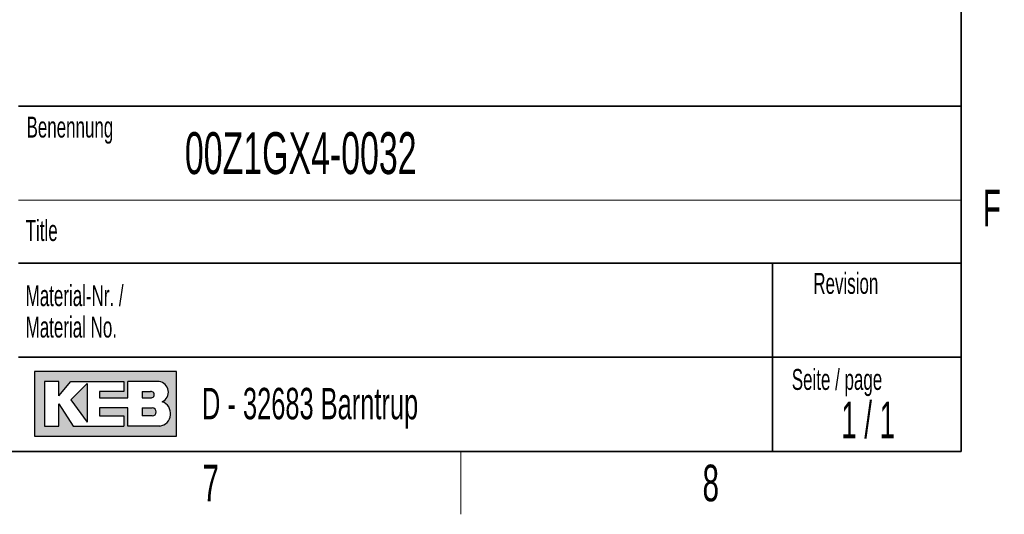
# Model space of a CAD drawing. Header units: millimetres. Extents: x 5 to 418, y 2 to 292.
# Tile 20 of 31: x 318 to 412, y 6 to 53. Entities that reach past the tile are written whole.
import ezdxf

# ---------------------------------------------------------------- set-up
doc = ezdxf.new("R2010")
doc.units = ezdxf.units.MM
doc.layers.add('SLD-0', color=7, linetype='Continuous')
doc.styles.add('SLDTEXTSTYLE0', font='TXT', dxfattribs={"width": 0.605})
doc.styles.add('SLDTEXTSTYLE1', font='TXT', dxfattribs={"width": 0.563})

msp = doc.modelspace()

# ---------------------------------------------------------------- hatches: boundary and pattern name
at = {"linetype": 'Continuous'}
h = msp.add_hatch(color=7, dxfattribs=at)
h.paths.add_polyline_path([(319.519086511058, 13.45626988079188), (333.083981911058, 13.45626988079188), (333.083981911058, 19.65736492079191), (319.519086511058, 19.65736492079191)], flags=0)
edge = h.paths.add_edge_path(flags=0)
edge.add_arc((331.3188604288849, 15.61738520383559), 1.20464082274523, -81.72003226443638, 70.1709600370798, ccw=False)
edge.add_line((331.4923410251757, 14.42530131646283), (331.480008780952, 14.42519098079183))
edge.add_line((331.480008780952, 14.42519098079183), (328.4331606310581, 14.42519098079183))
edge.add_line((328.4331606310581, 14.42519098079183), (328.4331606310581, 16.16924896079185))
edge.add_line((328.4331606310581, 16.16924896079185), (325.7201815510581, 16.16924896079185))
edge.add_line((325.7201815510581, 16.16924896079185), (325.7201815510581, 15.39411208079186))
edge.add_line((325.7201815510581, 15.39411208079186), (328.0455921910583, 15.39411208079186))
edge.add_line((328.0455921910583, 15.39411208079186), (328.0455921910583, 14.42519098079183))
edge.add_line((328.0455921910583, 14.42519098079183), (323.2009866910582, 14.42519098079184))
edge.add_line((323.2009866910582, 14.42519098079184), (321.8444971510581, 16.55681740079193))
edge.add_line((321.8444971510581, 16.55681740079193), (321.8444971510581, 14.42519098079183))
edge.add_line((321.8444971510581, 14.42519098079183), (320.4880076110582, 14.42519098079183))
edge.add_line((320.4880076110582, 14.42519098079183), (320.4880076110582, 18.68844382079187))
edge.add_line((320.4880076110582, 18.68844382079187), (321.8444971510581, 18.68844382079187))
edge.add_line((321.8444971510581, 18.68844382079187), (321.8444971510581, 17.33195428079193))
edge.add_line((321.8444971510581, 17.33195428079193), (323.0072024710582, 18.68844382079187))
edge.add_line((323.0072024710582, 18.68844382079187), (328.0455921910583, 18.68844382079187))
edge.add_line((328.0455921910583, 18.68844382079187), (328.0455921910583, 17.71952272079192))
edge.add_line((328.0455921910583, 17.71952272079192), (325.7201815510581, 17.71952272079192))
edge.add_line((325.7201815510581, 17.71952272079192), (325.7201815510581, 17.13817006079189))
edge.add_line((325.7201815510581, 17.13817006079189), (328.4331606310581, 17.13817006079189))
edge.add_line((328.4331606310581, 17.13817006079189), (328.4331606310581, 18.68844382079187))
edge.add_line((328.4331606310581, 18.68844382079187), (331.4242487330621, 18.68844382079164))
edge.add_line((331.4242487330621, 18.68844382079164), (331.4256482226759, 18.68844382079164))
edge.add_line((331.4256482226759, 18.68844382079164), (331.4259454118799, 18.68845828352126))
edge.add_arc((331.2860949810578, 17.67430640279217), 1.023749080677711, -64.45894120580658, 82.14849338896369, ccw=False)
msp.add_hatch(color=7, dxfattribs=at).paths.add_polyline_path([(324.5574762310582, 14.81275942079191), (324.557476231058, 18.49465960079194), (323.0072024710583, 16.94438584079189)], flags=0)
h = msp.add_hatch(color=7, dxfattribs=at)
edge = h.paths.add_edge_path(flags=0)
edge.add_line((329.7896501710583, 17.13817006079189), (330.6013652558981, 17.13817006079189))
edge.add_arc((330.6568434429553, 17.42884639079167), 0.2959232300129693, 259.1945394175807, 460.8054605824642)
edge.add_line((330.6013652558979, 17.71952272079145), (329.7896501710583, 17.71952272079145))
edge.add_line((329.7896501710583, 17.71952272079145), (329.7896501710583, 17.13817006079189))
h = msp.add_hatch(color=7, dxfattribs=at)
edge = h.paths.add_edge_path(flags=0)
edge.add_line((329.7896501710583, 15.39411208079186), (330.7588584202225, 15.39411208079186))
edge.add_arc((330.7588584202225, 15.78168052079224), 0.3875684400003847, 270.0000000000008, 450.0000000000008)
edge.add_line((330.7588584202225, 16.16924896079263), (330.7386620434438, 16.16924896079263))
edge.add_line((330.7386620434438, 16.16924896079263), (329.7896501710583, 16.16924896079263))
edge.add_line((329.7896501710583, 16.16924896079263), (329.7896501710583, 15.39411208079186))

# ---------------------------------------------------------------- linework, layer by layer
at = {"layer": 'SLD-0', "lineweight": 35}
for p, q in [((408, 12), (408, 282.5)), ((318, 45), (408, 45)), ((408, 45), (408, 12)), ((408, 30), (318, 30)), ((390, 12), (390, 30)), ((318, 21), (390, 21)), ((390, 21), (408, 21)), ((26, 12), (408, 12))]:
    msp.add_line(p, q, dxfattribs=at)
at = {"layer": 'SLD-0', "color": 7, "linetype": 'Continuous', "lineweight": 18}
msp.add_line((318, 36), (408, 36), dxfattribs=at)
at = {"layer": 'SLD-0', "linetype": 'Continuous'}
for p, q in [((333.0839819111, 19.6573649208), (319.5190865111, 19.6573649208)), ((319.5190865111, 19.6573649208), (319.5190865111, 13.4562698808)), ((333.0839819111, 13.4562698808), (333.0839819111, 19.6573649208)), ((321.8444971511, 18.6884438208), (320.4880076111, 18.6884438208)), ((320.4880076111, 18.6884438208), (320.4880076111, 14.4251909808)), ((321.8444971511, 17.3319542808), (323.0072024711, 18.6884438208)), ((321.8444971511, 17.3319542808), (321.8444971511, 18.6884438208)), ((323.0072024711, 18.6884438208), (328.0455921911, 18.6884438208)), ((324.5574762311, 18.4946596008), (323.0072024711, 16.9443858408)), ((324.5574762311, 18.4946596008), (324.5574762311, 14.8127594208)), ((328.0455921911, 18.6884438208), (328.0455921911, 17.7195227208)), ((331.4242487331, 18.6884438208), (328.4331606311, 18.6884438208)), ((328.4331606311, 17.1381700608), (328.4331606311, 18.6884438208)), ((331.4242487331, 18.6884438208), (331.4256482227, 18.6884438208)), ((331.4256482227, 18.6884438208), (331.4259454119, 18.6884582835)), ((323.0072024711, 16.9443858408), (324.5574762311, 14.8127594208)), ((325.7201815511, 17.7195227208), (325.7201815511, 17.1381700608)), ((328.0455921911, 17.7195227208), (325.7201815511, 17.7195227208)), ((325.7201815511, 17.1381700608), (328.4331606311, 17.1381700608)), ((329.7896501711, 17.7195227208), (330.6013652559, 17.7195227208)), ((329.7896501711, 17.7195227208), (329.7896501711, 17.1381700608)), ((329.7896501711, 17.1381700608), (330.6013652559, 17.1381700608)), ((321.8444971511, 14.4251909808), (321.8444971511, 16.5568174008)), ((321.8444971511, 16.5568174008), (323.2009866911, 14.4251909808)), ((325.7201815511, 16.1692489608), (325.7201815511, 15.3941120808)), ((328.4331606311, 16.1692489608), (325.7201815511, 16.1692489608)), ((328.4331606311, 14.4251909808), (328.4331606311, 16.1692489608)), ((329.7896501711, 16.1692489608), (330.7588584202, 16.1692489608)), ((329.7896501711, 16.1692489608), (329.7896501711, 15.3941120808)), ((330.7386620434, 16.1692489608), (330.7588584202, 16.1692489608)), ((325.7201815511, 15.3941120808), (328.0455921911, 15.3941120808)), ((328.0455921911, 15.3941120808), (328.0455921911, 14.4251909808)), ((330.7588584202, 15.3941120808), (329.7896501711, 15.3941120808)), ((320.4880076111, 14.4251909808), (321.8444971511, 14.4251909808)), ((323.2009866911, 14.4251909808), (328.0455921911, 14.4251909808)), ((331.480008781, 14.4251909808), (328.4331606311, 14.4251909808)), ((331.480008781, 14.4251909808), (331.4923410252, 14.4253013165)), ((319.5190865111, 13.4562698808), (333.0839819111, 13.4562698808))]:
    msp.add_line(p, q, dxfattribs=at)
at = {"layer": 'SLD-0'}
for p, q in [((331.4242487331, 18.6884438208), (331.4256482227, 18.6884438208)), ((331.4256482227, 18.6884438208), (331.4259454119, 18.6884582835)), ((331.480008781, 14.4251909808), (331.4923410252, 14.4253013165))]:
    msp.add_line(p, q, dxfattribs=at)
at = {"layer": 'SLD-0', "color": 7, "linetype": 'Continuous', "lineweight": 35}
msp.add_line((408, 12), (318, 12), dxfattribs=at)
at = {"layer": 'SLD-0', "lineweight": 18}
msp.add_line((360.25, 6), (360.25, 12), dxfattribs=at)
at = {"layer": 'SLD-0', "linetype": 'Continuous'}
for centre, radius, start, end in [((331.2860949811, 17.6743064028), 1.023749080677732, 295.5410587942, 82.148493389), ((330.656843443, 17.4288463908), 0.2959232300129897, 259.1945394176, 100.8054605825), ((330.7588584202, 15.7816805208), 0.3875684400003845, 270, 90), ((331.3188604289, 15.6173852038), 1.204640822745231, 278.2799677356, 70.1709600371)]:
    msp.add_arc(centre, radius, start, end, dxfattribs=at)

# ---------------------------------------------------------------- texts
at = {"layer": 'SLD-0'}
for s, insert, char_height, attachment_point, style in [('Benennung', (318.7636716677, 43.9908879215), 2, 1, 'SLDTEXTSTYLE0'), ('00Z1GX4-0032', (333.8826865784, 42.5045188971), 4, 1, 'SLDTEXTSTYLE0'), ('F', (410.9536166, 37.0010772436), 3.5, 2, 'SLDTEXTSTYLE0'), ('Title', (318.6797653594, 34.1107265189), 2, 1, 'SLDTEXTSTYLE0'), ('Revision', (393.8965220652, 29.0591225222), 2, 1, 'SLDTEXTSTYLE0'), ('Material-Nr. /', (318.6797653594, 27.8878268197), 2, 1, 'SLDTEXTSTYLE0'), ('Material No.', (318.6797653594, 24.8878267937), 2, 1, 'SLDTEXTSTYLE0'), ('Seite / page', (391.8390568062, 19.8830679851), 2, 1, 'SLDTEXTSTYLE0'), ('D - 32683 Barntrup', (335.5202035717, 18.0786992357), 3, 1, 'SLDTEXTSTYLE0'), ('1 / 1', (399.1297679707, 16.7706515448), 3.5, 2, 'SLDTEXTSTYLE1'), ('7', (336.3527123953, 10.7429955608), 3.5, 2, 'SLDTEXTSTYLE0'), ('8', (384.1027123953, 10.7429955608), 3.5, 2, 'SLDTEXTSTYLE0')]:
    msp.add_mtext(s, dxfattribs=dict(at, insert=insert, char_height=char_height, attachment_point=attachment_point, style=style))

doc.saveas('drawing.dxf')
